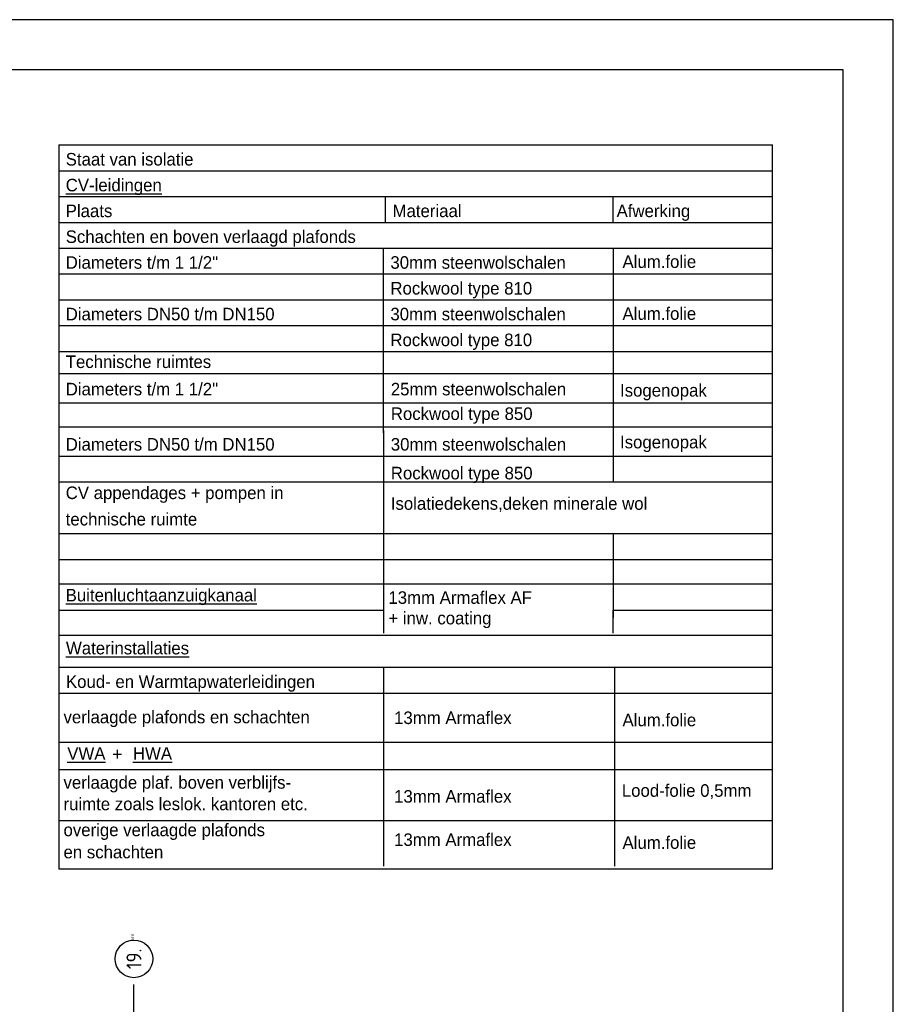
# Model space of a CAD drawing. Extents: x -39327 to 109237, y 358172 to 442272.
# Tile 96 of 96: x 91831 to 109237, y 422657 to 442272. Entities that reach past the tile are written whole.
import ezdxf
from ezdxf.enums import TextEntityAlignment as Align

# ---------------------------------------------------------------- set-up
doc = ezdxf.new("R2010")
doc.units = 0
doc.header["$LTSCALE"] = 100
doc.linetypes.add('DASHDOT', pattern=[9, 6, -1.5, 0, -1.5])
for name, color, linetype in [('00KAD025', 2, 'CONTINUOUS'), ('00KAD070', 5, 'CONTINUOUS'), ('AL$7----_STRAMIEN', 1, 'DASHDOT'), ('ALN-----_BLOCKNAAM', 2, 'CONTINUOUS'), ('WL570---_HULPLIJN', 1, 'CONTINUOUS'), ('WM521---', 1, 'CONTINUOUS')]:
    doc.layers.add(name, color=color, linetype=linetype)
doc.styles.add('BURO-025', font='BUROFONT.shx', dxfattribs={"height": 250})
doc.styles.get("Standard").update_dxf_attribs({"font": 'ISOCP'})

# ---------------------------------------------------------------- blocks, each defined once
blk = doc.blocks.new('1011')
at = {"layer": 'AL$7----_STRAMIEN', "color": 7, "linetype": 'CONTINUOUS'}
blk.add_circle((-750, 0), 750, dxfattribs=at)
at = {"layer": 'ALN-----_BLOCKNAAM', "linetype": 'CONTINUOUS'}
blk.add_text('1011', height=100, dxfattribs=at).set_placement((0, 0))

msp = doc.modelspace()

# ---------------------------------------------------------------- linework, layer by layer
at = {"layer": '00KAD025', "linetype": 'CONTINUOUS'}
for p, q in [((109237.4, 442271.9), (-39327.3, 442271.9)), ((109237.4, 358171.9), (109237.4, 442271.9))]:
    msp.add_line(p, q, dxfattribs=at)
at = {"layer": '00KAD070', "linetype": 'CONTINUOUS'}
for p, q in [((108237.4, 441271.9), (-38327.3, 441271.9)), ((108237.4, 359171.9), (108237.4, 441271.9))]:
    msp.add_line(p, q, dxfattribs=at)
at = {"layer": 'AL$7----_STRAMIEN', "color": 1}
msp.add_line((94108, 402646.7), (94108, 423182.2), dxfattribs=at)
at = {"layer": 'WL570---_HULPLIJN', "color": 2, "linetype": 'CONTINUOUS'}
for p, q in [((92609, 439776.1), (106831, 439776.1)), ((92609, 439776.1), (92609, 425355.9)), ((106831, 425355.9), (106831, 439776.1)), ((92609, 439262.1), (106831, 439262.1)), ((92609, 438748), (106831, 438748)), ((92609, 438234), (106831, 438234)), ((92609, 431035.2), (106831, 431035.2)), ((92609, 430013.8), (106831, 430013.8)), ((92609, 429375.6), (106831, 429375.6)), ((92609, 427880.4), (106831, 427880.4)), ((93782.9, 427553.1), (93782.9, 427727.4)), ((92609, 427334.5), (106831, 427334.5)), ((92609, 425355.9), (106831, 425355.9))]:
    msp.add_line(p, q, dxfattribs=at)
at = {"layer": 'WL570---_HULPLIJN', "color": 1, "linetype": 'CONTINUOUS'}
for p, q in [((99120.8, 438234), (99120.8, 438748)), ((103657.5, 438234), (103657.5, 438748)), ((92609, 437720), (106831, 437720)), ((99078.3, 434038.1), (99078.3, 437720)), ((103664.9, 434038.1), (103664.9, 437720)), ((92609, 437205.9), (106831, 437205.9)), ((92609, 436691.9), (106831, 436691.9)), ((92609, 436177.9), (106831, 436177.9)), ((92609, 435663.8), (106831, 435663.8)), ((92609, 435222), (106831, 435222)), ((92609, 434635.8), (106831, 434635.8)), ((92609, 434162.7), (106831, 434162.7)), ((99086.2, 430405.3), (99086.2, 434090.5)), ((103665, 433062.5), (103665, 434090.5)), ((92609, 433576.5), (106831, 433576.5)), ((92609, 433062.5), (106831, 433062.5)), ((92609, 432034.4), (106831, 432034.4)), ((103665, 430357.2), (103665, 432034.4)), ((92609, 431520.4), (106831, 431520.4)), ((92609, 430510.7), (99086.2, 430510.7)), ((99086.2, 430051.5), (99086.2, 430510.7)), ((103657.6, 430051.5), (103657.6, 430510.7)), ((103665, 430510.7), (106831, 430510.7)), ((99086.2, 425407.8), (99086.2, 429373.5)), ((103688.3, 425407.8), (103688.3, 429373.5)), ((92613.7, 428855.5), (106835.8, 428855.5)), ((92609, 426318.6), (106831, 426318.6))]:
    msp.add_line(p, q, dxfattribs=at)
at = {"layer": 'WM521---', "color": 2}
msp.add_line((93695.7, 427640.3), (93858.4, 427640.3), dxfattribs=at)

# ---------------------------------------------------------------- block references
at = {"layer": 'AL$7----_STRAMIEN'}
ref = msp.add_blockref('1011', (94108, 423936.9), dxfattribs=dict(at, xscale=0.5, yscale=0.5, zscale=0.5, rotation=90))
ref.add_attrib('STR-NAAM', '19.', dxfattribs={"color": 3, "linetype": 'CONTINUOUS', "height": 300, "rotation": 90}).set_placement((94108, 423561.9), align=Align.MIDDLE)

# ---------------------------------------------------------------- texts
at = {"layer": 'WM521---', "color": 2, "style": 'BURO-025'}
for s, p in [('Staat van isolatie', (92748.2, 439366.4)), ('%%uCV-leidingen', (92748.2, 438852.4)), ('Plaats', (92748.2, 438338.4)), ('Materiaal', (99260.1, 438338.4)), ('Afwerking', (103723.9, 438338.4)), ('Schachten en boven verlaagd plafonds ', (92748.2, 437824.3)), ('Diameters t/m 1 1/2"', (92748.2, 437310.3)), ('30mm steenwolschalen', (99217.5, 437310.3)), ('Alum.folie', (103841.9, 437326.7)), ('Rockwool type 810', (99217.5, 436796.2)), ('Diameters DN50 t/m DN150', (92748.2, 436282.2)), ('30mm steenwolschalen', (99217.5, 436282.2)), ('Alum.folie', (103841.9, 436292.2)), ('Rockwool type 810', (99217.5, 435768.2)), ('Technische ruimtes', (92748.2, 435332.6)), ('Diameters t/m 1 1/2"', (92748.2, 434787.5)), ('25mm steenwolschalen', (99225.4, 434787.5)), ('Isogenopak', (103792.4, 434763.5)), ('Rockwool type 850', (99225.4, 434297.5)), ('Diameters DN50 t/m DN150', (92748.2, 433687.3)), ('30mm steenwolschalen', (99225.4, 433687.3)), ('Isogenopak', (103792.3, 433732.3)), ('Rockwool type 850', (99225.4, 433114.3)), ('CV appendages + pompen in ', (92748.2, 432721.8)), ('Isolatiedekens,deken minerale wol', (99225.4, 432508.4)), ('technische ruimte', (92748.2, 432195.7)), ('%%uBuitenluchtaanzuigkanaal', (92747.5, 430683.1)), ('13mm Armaflex AF', (99177.4, 430634.6)), ('+ inw. coating', (99177.4, 430225.6)), ('%%uWaterinstallaties', (92753, 429627.9)), ('Koud- en Warmtapwaterleidingen', (92753, 428959.8)), ('verlaagde plafonds en schachten', (92704.3, 428254.5)), ('13mm Armaflex', (99291.1, 428240)), ('Alum.folie', (103841.9, 428196.2)), ('%%uVWA', (92778.9, 427528.1)), ('%%uHWA', (94087.1, 427528.8)), ('verlaagde plaf. boven verblijfs-', (92704.3, 426951.9)), ('Lood-folie 0,5mm', (103828.1, 426790.7)), ('13mm Armaflex', (99291.1, 426674.2)), ('ruimte zoals leslok. kantoren etc.', (92704.3, 426522.9)), ('overige verlaagde plafonds', (92704.3, 426005.4)), ('13mm Armaflex', (99291.1, 425812.1)), ('Alum.folie', (103841.9, 425753.6)), ('en schachten', (92704.3, 425564.8))]:
    msp.add_text(s, height=250, dxfattribs=at).set_placement(p)

doc.saveas('drawing.dxf')
